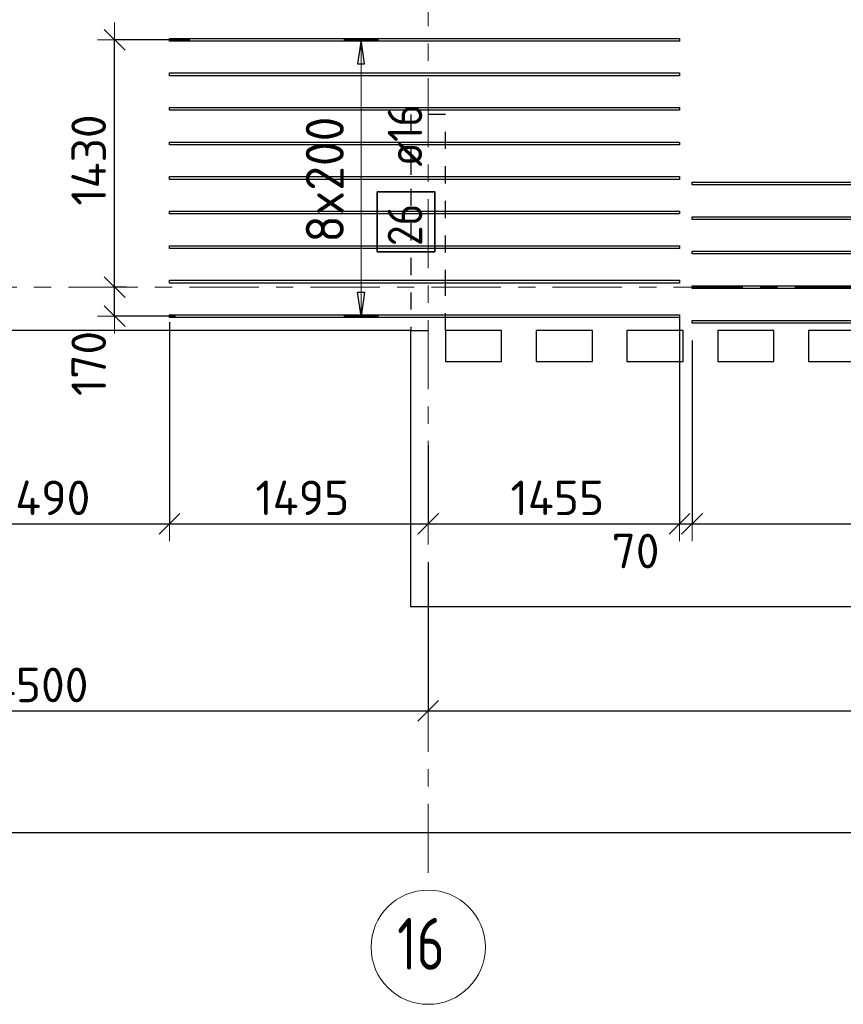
# Model space of a CAD drawing. Header units: metres. Extents: x -38 to 107, y -15 to 21.
# Tile 31 of 167: x 39.09 to 43.85, y -4.15 to 1.55. Entities that reach past the tile are written whole.
import ezdxf

# ---------------------------------------------------------------- set-up
doc = ezdxf.new("R2010")
doc.units = ezdxf.units.M
doc.header["$PDMODE"] = 65
for name, pattern in [('______11', [0.5, 0.4, -0.05, 0, -0.05]), ('______2', [0.0405, 0.03, -0.0105]), ('______5', [1.1, 0.8, -0.1, 0.1, -0.1])]:
    doc.linetypes.add(name, pattern=pattern)
for name, color, linetype, lineweight in [('XR$2$Осевая линия (1)', 7, '______5', 13), ('XR$2$Размерная линия (1)', 7, 'Continuous', 13), ('XR$4$Перекрытие (1)', 7, 'Continuous', 35), ('XR$4$Размерная линия (1)', 7, 'Continuous', 13)]:
    doc.layers.add(name, color=color, linetype=linetype, lineweight=lineweight)
doc.layers.add('XR$4$Арм.стержн.Доп. Арм верхн.зоны Х', color=7, linetype='Continuous', lineweight=35, true_color=0x8c8cff)
doc.layers.add('XR$6$Стена_ бетон несущ.', color=7, linetype='Continuous', lineweight=70, true_color=0xb4b496)
doc.styles.add('ISOCPEUR', font='txt')
doc.dimstyles.new('DIMSTYLE_3', dxfattribs={"dimtxt": 0.2, "dimasz": 0.2, "dimexe": 0, "dimexo": 0, "dimgap": 0.1, "dimtad": 2, "dimdec": 0, "dimlfac": 1000, "dimrnd": 5, "dimzin": 12, "dimdsep": 46, "dimtxsty": 'ISOCPEUR', "dimblk1": 'ALL_ML_STRICH', "dimblk2": 'ALL_ML_STRICH', "dimsah": 1, "dimcen": 0, "dimclrd": 7, "dimclre": 256, "dimclrt": 7, "dimadec": 0, "dimazin": 0, "dimtfac": 1, "dimtdec": 0, "dimtix": 1, "dimtmove": 2, "dimatfit": 3, "dimfxl": 0, "dimtzin": 0, "dimlwd": 0, "dimlwe": -3, "dimarcsym": 0})
doc.dimstyles.new('DIMSTYLE_33', dxfattribs={"dimtxt": 0.2, "dimasz": 0.2, "dimexe": 0, "dimexo": 0, "dimgap": 0.1, "dimtad": 2, "dimdec": 0, "dimlfac": 1000, "dimrnd": 5, "dimzin": 12, "dimdsep": 46, "dimtxsty": 'ISOCPEUR', "dimblk1": 'ALL_ML_STRICH', "dimblk2": 'ALL_ML_STRICH', "dimsah": 1, "dimcen": 0, "dimclrd": 7, "dimclre": 256, "dimclrt": 7, "dimadec": 0, "dimazin": 0, "dimtfac": 1, "dimtdec": 0, "dimtix": 1, "dimtmove": 2, "dimatfit": 3, "dimfxl": 0, "dimtvp": 1.2, "dimtzin": 0, "dimlwd": 0, "dimlwe": -3, "dimarcsym": 0})
doc.dimstyles.new('DIMSTYLE_34', dxfattribs={"dimtxt": 0.2, "dimasz": 0.2, "dimexe": 0, "dimexo": 0, "dimgap": 0.1, "dimtad": 0, "dimdec": 0, "dimlfac": 1000, "dimrnd": 5, "dimzin": 12, "dimdsep": 46, "dimtxsty": 'ISOCPEUR', "dimblk1": 'ALL_ML_STRICH', "dimblk2": 'ALL_ML_STRICH', "dimsah": 1, "dimcen": 0, "dimclrd": 7, "dimclre": 256, "dimclrt": 7, "dimadec": 0, "dimazin": 0, "dimtfac": 1, "dimtdec": 0, "dimtix": 1, "dimtmove": 2, "dimatfit": 3, "dimfxl": 0, "dimtvp": 1.2, "dimtzin": 0, "dimlwd": 0, "dimlwe": -3, "dimarcsym": 0})

# ---------------------------------------------------------------- blocks, each defined once
blk = doc.blocks.new('ALL_ML_STRICH')
at = {"color": 0, "linetype": 'ByBlock', "lineweight": -2}
for p, q in [((-0.3, -0.3), (0.3, 0.3)), ((0, -0.5), (0, 0.5)), ((-1, 0), (0.5, 0))]:
    blk.add_line(p, q, dxfattribs=at)
blk = doc.blocks.new('*D12')
at = {"layer": 'DEFPOINTS', "color": 7, "linetype": 'Continuous', "lineweight": 13, "transparency": 33554687}
for p in [(0.5, -3.1033), (0.5, -3.1563), (61.6, -3.1401)]:
    blk.add_point(p, dxfattribs=at)
at = {"layer": 'XR$2$Размерная линия (1)', "color": 9, "linetype": 'Continuous', "lineweight": -2, "true_color": 0xc7c7c7, "transparency": 33554687}
for p, q in [((0.5, -3.1233), (0.5, -3.1563)), ((61.6, -3.1563), (61.6, -3.1563))]:
    blk.add_line(p, q, dxfattribs=at)
at = {"layer": 'XR$2$Размерная линия (1)', "color": 7, "linetype": 'Continuous', "lineweight": -2, "transparency": 33554687}
blk.add_line((0.5, -3.1563), (61.6, -3.1563), dxfattribs=at)
at = {"layer": 'XR$2$Размерная линия (1)', "color": 7, "linetype": 'Continuous', "lineweight": 13, "transparency": 33554687, "xscale": 0.2, "yscale": 0.2, "zscale": 0.2, "rotation": 180}
blk.add_blockref('ALL_ML_STRICH', (0.5, -3.1563), dxfattribs=at)
at = {"layer": 'XR$2$Размерная линия (1)', "color": 7, "linetype": 'Continuous', "lineweight": 13, "transparency": 33554687, "xscale": 0.2, "yscale": 0.2, "zscale": 0.2}
blk.add_blockref('ALL_ML_STRICH', (61.6, -3.1563), dxfattribs=at)
at = {"layer": 'XR$2$Размерная линия (1)', "color": 7, "linetype": 'Continuous', "lineweight": 13, "transparency": 33554687, "insert": (31.1, -3.0063), "char_height": 0.2, "width": 1, "attachment_point": 5, "style": 'ISOCPEUR'}
blk.add_mtext('\\A1;{61100}', dxfattribs=at)
blk = doc.blocks.new('*D22')
at = {"layer": 'DEFPOINTS', "color": 7, "linetype": 'Continuous', "lineweight": 13, "transparency": 33554687}
for p in [(41.45, -1.5748), (36.95, -1.6172), (36.95, -2.452)]:
    blk.add_point(p, dxfattribs=at)
at = {"layer": 'XR$2$Размерная линия (1)', "color": 9, "linetype": 'Continuous', "lineweight": -2, "true_color": 0xc7c7c7, "transparency": 33554687}
for p, q in [((41.45, -1.5948), (41.45, -2.452)), ((36.95, -1.6372), (36.95, -2.452))]:
    blk.add_line(p, q, dxfattribs=at)
at = {"layer": 'XR$2$Размерная линия (1)', "color": 7, "linetype": 'Continuous', "lineweight": -2, "transparency": 33554687}
blk.add_line((36.95, -2.452), (41.45, -2.452), dxfattribs=at)
at = {"layer": 'XR$2$Размерная линия (1)', "color": 7, "linetype": 'Continuous', "lineweight": 13, "transparency": 33554687, "xscale": 0.2, "yscale": 0.2, "zscale": 0.2, "rotation": 180}
blk.add_blockref('ALL_ML_STRICH', (36.95, -2.452), dxfattribs=at)
at = {"layer": 'XR$2$Размерная линия (1)', "color": 7, "linetype": 'Continuous', "lineweight": 13, "transparency": 33554687, "xscale": 0.2, "yscale": 0.2, "zscale": 0.2}
blk.add_blockref('ALL_ML_STRICH', (41.45, -2.452), dxfattribs=at)
at = {"layer": 'XR$2$Размерная линия (1)', "color": 7, "linetype": 'Continuous', "lineweight": 13, "transparency": 33554687, "insert": (39.2, -2.302), "char_height": 0.2, "width": 0.8, "attachment_point": 5, "style": 'ISOCPEUR'}
blk.add_mtext('\\A1;{4500}', dxfattribs=at)
blk = doc.blocks.new('*D23')
at = {"layer": 'DEFPOINTS', "color": 7, "linetype": 'Continuous', "lineweight": 13, "transparency": 33554687}
for p in [(41.45, -1.5748), (48.15, -1.6059), (41.45, -2.452)]:
    blk.add_point(p, dxfattribs=at)
at = {"layer": 'XR$2$Размерная линия (1)', "color": 9, "linetype": 'Continuous', "lineweight": -2, "true_color": 0xc7c7c7, "transparency": 33554687}
for p, q in [((41.45, -1.5948), (41.45, -2.452)), ((48.15, -1.6259), (48.15, -2.452))]:
    blk.add_line(p, q, dxfattribs=at)
at = {"layer": 'XR$2$Размерная линия (1)', "color": 7, "linetype": 'Continuous', "lineweight": -2, "transparency": 33554687}
blk.add_line((41.45, -2.452), (48.15, -2.452), dxfattribs=at)
at = {"layer": 'XR$2$Размерная линия (1)', "color": 7, "linetype": 'Continuous', "lineweight": 13, "transparency": 33554687, "xscale": 0.2, "yscale": 0.2, "zscale": 0.2, "rotation": 180}
blk.add_blockref('ALL_ML_STRICH', (41.45, -2.452), dxfattribs=at)
at = {"layer": 'XR$2$Размерная линия (1)', "color": 7, "linetype": 'Continuous', "lineweight": 13, "transparency": 33554687, "xscale": 0.2, "yscale": 0.2, "zscale": 0.2}
blk.add_blockref('ALL_ML_STRICH', (48.15, -2.452), dxfattribs=at)
at = {"layer": 'XR$2$Размерная линия (1)', "color": 7, "linetype": 'Continuous', "lineweight": 13, "transparency": 33554687, "insert": (44.81, -2.302), "char_height": 0.2, "width": 0.8, "attachment_point": 5, "style": 'ISOCPEUR'}
blk.add_mtext('\\A1;{6700}', dxfattribs=at)
blk = doc.blocks.new('*D514')
at = {"layer": 'DEFPOINTS', "color": 7, "linetype": 'Continuous', "lineweight": 13, "transparency": 33554687}
for p in [(39.7262, 0), (39.6367, -0.1679), (40.0081, -0.1679)]:
    blk.add_point(p, dxfattribs=at)
at = {"layer": 'XR$4$Размерная линия (1)', "color": 9, "linetype": 'Continuous', "lineweight": -2, "true_color": 0xc7c7c7, "transparency": 33554687}
for p, q in [((39.7062, 0), (39.6367, 0)), ((39.9881, -0.1679), (39.6367, -0.1679))]:
    blk.add_line(p, q, dxfattribs=at)
at = {"layer": 'XR$4$Размерная линия (1)', "color": 7, "linetype": 'Continuous', "lineweight": -2, "transparency": 33554687}
blk.add_line((39.6367, -0.1679), (39.6367, 0), dxfattribs=at)
at = {"layer": 'XR$4$Размерная линия (1)', "color": 7, "linetype": 'Continuous', "lineweight": 13, "transparency": 33554687, "xscale": 0.2, "yscale": 0.2, "zscale": 0.2}
for p, rotation in [((39.6367, 0), 90), ((39.6367, -0.1679), 270)]:
    blk.add_blockref('ALL_ML_STRICH', p, dxfattribs=dict(at, rotation=rotation))
at = {"layer": 'XR$4$Размерная линия (1)', "color": 7, "linetype": 'Continuous', "lineweight": 13, "transparency": 33554687, "insert": (39.4869, -0.4416), "char_height": 0.2, "width": 0.6, "attachment_point": 5, "rotation": 90, "style": 'ISOCPEUR'}
blk.add_mtext('\\A1;{170}', dxfattribs=at)
blk = doc.blocks.new('*D515')
at = {"layer": 'DEFPOINTS', "color": 7, "linetype": 'Continuous', "lineweight": 13, "transparency": 33554687}
for p in [(40.0911, 1.4321), (39.6367, 0), (39.7262, 0)]:
    blk.add_point(p, dxfattribs=at)
at = {"layer": 'XR$4$Размерная линия (1)', "color": 9, "linetype": 'Continuous', "lineweight": -2, "true_color": 0xc7c7c7, "transparency": 33554687}
for p, q in [((40.0711, 1.4321), (39.6367, 1.4321)), ((39.7062, 0), (39.6367, 0))]:
    blk.add_line(p, q, dxfattribs=at)
at = {"layer": 'XR$4$Размерная линия (1)', "color": 7, "linetype": 'Continuous', "lineweight": -2, "transparency": 33554687}
blk.add_line((39.6367, 0), (39.6367, 1.4321), dxfattribs=at)
at = {"layer": 'XR$4$Размерная линия (1)', "color": 7, "linetype": 'Continuous', "lineweight": 13, "transparency": 33554687, "xscale": 0.2, "yscale": 0.2, "zscale": 0.2}
for p, rotation in [((39.6367, 1.4321), 90), ((39.6367, 0), 270)]:
    blk.add_blockref('ALL_ML_STRICH', p, dxfattribs=dict(at, rotation=rotation))
at = {"layer": 'XR$4$Размерная линия (1)', "color": 7, "linetype": 'Continuous', "lineweight": 13, "transparency": 33554687, "insert": (39.4867, 0.736), "char_height": 0.2, "width": 0.8, "attachment_point": 5, "rotation": 90, "style": 'ISOCPEUR'}
blk.add_mtext('\\A1;{1430}', dxfattribs=at)
blk = doc.blocks.new('*D672')
at = {"layer": 'DEFPOINTS', "color": 7, "linetype": 'Continuous', "lineweight": 13, "transparency": 33554687}
for p in [(39.9544, -0.1018), (38.4629, -0.1262), (38.4629, -1.369)]:
    blk.add_point(p, dxfattribs=at)
at = {"layer": 'XR$4$Размерная линия (1)', "color": 9, "linetype": 'Continuous', "lineweight": -2, "true_color": 0xc7c7c7, "transparency": 33554687}
for p, q in [((38.4629, -0.2262), (38.4629, -1.369)), ((39.9544, -0.2018), (39.9544, -1.369))]:
    blk.add_line(p, q, dxfattribs=at)
at = {"layer": 'XR$4$Размерная линия (1)', "color": 7, "linetype": 'Continuous', "lineweight": -2, "transparency": 33554687}
blk.add_line((38.4629, -1.369), (39.9544, -1.369), dxfattribs=at)
at = {"layer": 'XR$4$Размерная линия (1)', "color": 7, "linetype": 'Continuous', "lineweight": 13, "transparency": 33554687, "xscale": 0.2, "yscale": 0.2, "zscale": 0.2, "rotation": 180}
blk.add_blockref('ALL_ML_STRICH', (38.4629, -1.369), dxfattribs=at)
at = {"layer": 'XR$4$Размерная линия (1)', "color": 7, "linetype": 'Continuous', "lineweight": 13, "transparency": 33554687, "xscale": 0.2, "yscale": 0.2, "zscale": 0.2}
blk.add_blockref('ALL_ML_STRICH', (39.9544, -1.369), dxfattribs=at)
at = {"layer": 'XR$4$Размерная линия (1)', "color": 7, "linetype": 'Continuous', "lineweight": 13, "transparency": 33554687, "insert": (39.2287, -1.219), "char_height": 0.2, "width": 0.8, "attachment_point": 5, "style": 'ISOCPEUR'}
blk.add_mtext('\\A1;{1490}', dxfattribs=at)
blk = doc.blocks.new('*D673')
at = {"layer": 'DEFPOINTS', "color": 7, "linetype": 'Continuous', "lineweight": 13, "transparency": 33554687}
for p in [(39.9544, -0.1018), (41.45, -0.8169), (39.9544, -1.369)]:
    blk.add_point(p, dxfattribs=at)
at = {"layer": 'XR$4$Размерная линия (1)', "color": 9, "linetype": 'Continuous', "lineweight": -2, "true_color": 0xc7c7c7, "transparency": 33554687}
for p, q in [((39.9544, -0.2018), (39.9544, -1.369)), ((41.45, -0.9169), (41.45, -1.369))]:
    blk.add_line(p, q, dxfattribs=at)
at = {"layer": 'XR$4$Размерная линия (1)', "color": 7, "linetype": 'Continuous', "lineweight": -2, "transparency": 33554687}
blk.add_line((39.9544, -1.369), (41.45, -1.369), dxfattribs=at)
at = {"layer": 'XR$4$Размерная линия (1)', "color": 7, "linetype": 'Continuous', "lineweight": 13, "transparency": 33554687, "xscale": 0.2, "yscale": 0.2, "zscale": 0.2, "rotation": 180}
blk.add_blockref('ALL_ML_STRICH', (39.9544, -1.369), dxfattribs=at)
at = {"layer": 'XR$4$Размерная линия (1)', "color": 7, "linetype": 'Continuous', "lineweight": 13, "transparency": 33554687, "xscale": 0.2, "yscale": 0.2, "zscale": 0.2}
blk.add_blockref('ALL_ML_STRICH', (41.45, -1.369), dxfattribs=at)
at = {"layer": 'XR$4$Размерная линия (1)', "color": 7, "linetype": 'Continuous', "lineweight": 13, "transparency": 33554687, "insert": (40.7222, -1.219), "char_height": 0.2, "width": 0.8, "attachment_point": 5, "style": 'ISOCPEUR'}
blk.add_mtext('\\A1;{1495}', dxfattribs=at)
blk = doc.blocks.new('*D674')
at = {"layer": 'DEFPOINTS', "color": 7, "linetype": 'Continuous', "lineweight": 13, "transparency": 33554687}
for p in [(42.9044, -0.0732), (41.45, -0.8169), (41.45, -1.369)]:
    blk.add_point(p, dxfattribs=at)
at = {"layer": 'XR$4$Размерная линия (1)', "color": 9, "linetype": 'Continuous', "lineweight": -2, "true_color": 0xc7c7c7, "transparency": 33554687}
for p, q in [((42.9044, -0.1732), (42.9044, -1.369)), ((41.45, -0.9169), (41.45, -1.369))]:
    blk.add_line(p, q, dxfattribs=at)
at = {"layer": 'XR$4$Размерная линия (1)', "color": 7, "linetype": 'Continuous', "lineweight": -2, "transparency": 33554687}
blk.add_line((41.45, -1.369), (42.9044, -1.369), dxfattribs=at)
at = {"layer": 'XR$4$Размерная линия (1)', "color": 7, "linetype": 'Continuous', "lineweight": 13, "transparency": 33554687, "xscale": 0.2, "yscale": 0.2, "zscale": 0.2, "rotation": 180}
blk.add_blockref('ALL_ML_STRICH', (41.45, -1.369), dxfattribs=at)
at = {"layer": 'XR$4$Размерная линия (1)', "color": 7, "linetype": 'Continuous', "lineweight": 13, "transparency": 33554687, "xscale": 0.2, "yscale": 0.2, "zscale": 0.2}
blk.add_blockref('ALL_ML_STRICH', (42.9044, -1.369), dxfattribs=at)
at = {"layer": 'XR$4$Размерная линия (1)', "color": 7, "linetype": 'Continuous', "lineweight": 13, "transparency": 33554687, "insert": (42.1972, -1.219), "char_height": 0.2, "width": 0.8, "attachment_point": 5, "style": 'ISOCPEUR'}
blk.add_mtext('\\A1;{1455}', dxfattribs=at)
blk = doc.blocks.new('*D675')
at = {"layer": 'DEFPOINTS', "color": 7, "linetype": 'Continuous', "lineweight": 13, "transparency": 33554687}
for p in [(42.9044, -0.0732), (42.9763, -0.2088), (42.9044, -1.369)]:
    blk.add_point(p, dxfattribs=at)
at = {"layer": 'XR$4$Размерная линия (1)', "color": 9, "linetype": 'Continuous', "lineweight": -2, "true_color": 0xc7c7c7, "transparency": 33554687}
for p, q in [((42.9044, -0.1732), (42.9044, -1.369)), ((42.9763, -0.3088), (42.9763, -1.369))]:
    blk.add_line(p, q, dxfattribs=at)
at = {"layer": 'XR$4$Размерная линия (1)', "color": 7, "linetype": 'Continuous', "lineweight": -2, "transparency": 33554687}
blk.add_line((42.9044, -1.369), (42.9763, -1.369), dxfattribs=at)
at = {"layer": 'XR$4$Размерная линия (1)', "color": 7, "linetype": 'Continuous', "lineweight": 13, "transparency": 33554687, "xscale": 0.2, "yscale": 0.2, "zscale": 0.2}
blk.add_blockref('ALL_ML_STRICH', (42.9763, -1.369), dxfattribs=at)
at = {"layer": 'XR$4$Размерная линия (1)', "color": 7, "linetype": 'Continuous', "lineweight": 13, "transparency": 33554687, "xscale": 0.2, "yscale": 0.2, "zscale": 0.2, "rotation": 180}
blk.add_blockref('ALL_ML_STRICH', (42.9044, -1.369), dxfattribs=at)
at = {"layer": 'XR$4$Размерная линия (1)', "color": 7, "linetype": 'Continuous', "lineweight": 13, "transparency": 33554687, "insert": (42.6495, -1.5268), "char_height": 0.2, "width": 0.4, "attachment_point": 5, "style": 'ISOCPEUR'}
blk.add_mtext('\\A1;{70}', dxfattribs=at)
blk = doc.blocks.new('*D676')
at = {"layer": 'DEFPOINTS', "color": 7, "linetype": 'Continuous', "lineweight": 13, "transparency": 33554687}
for p in [(42.9763, -0.2088), (46.8763, -0.2088), (42.9763, -1.369)]:
    blk.add_point(p, dxfattribs=at)
at = {"layer": 'XR$4$Размерная линия (1)', "color": 9, "linetype": 'Continuous', "lineweight": -2, "true_color": 0xc7c7c7, "transparency": 33554687}
for p, q in [((42.9763, -0.3088), (42.9763, -1.369)), ((46.8763, -0.3088), (46.8763, -1.369))]:
    blk.add_line(p, q, dxfattribs=at)
at = {"layer": 'XR$4$Размерная линия (1)', "color": 7, "linetype": 'Continuous', "lineweight": -2, "transparency": 33554687}
blk.add_line((42.9763, -1.369), (46.8763, -1.369), dxfattribs=at)
at = {"layer": 'XR$4$Размерная линия (1)', "color": 7, "linetype": 'Continuous', "lineweight": 13, "transparency": 33554687, "xscale": 0.2, "yscale": 0.2, "zscale": 0.2, "rotation": 180}
blk.add_blockref('ALL_ML_STRICH', (42.9763, -1.369), dxfattribs=at)
at = {"layer": 'XR$4$Размерная линия (1)', "color": 7, "linetype": 'Continuous', "lineweight": 13, "transparency": 33554687, "xscale": 0.2, "yscale": 0.2, "zscale": 0.2}
blk.add_blockref('ALL_ML_STRICH', (46.8763, -1.369), dxfattribs=at)
at = {"layer": 'XR$4$Размерная линия (1)', "color": 7, "linetype": 'Continuous', "lineweight": 13, "transparency": 33554687, "insert": (44.9363, -1.219), "char_height": 0.2, "width": 0.8, "attachment_point": 5, "style": 'ISOCPEUR'}
blk.add_mtext('\\A1;{3900}', dxfattribs=at)

msp = doc.modelspace()

# ---------------------------------------------------------------- linework, layer by layer
at = {"layer": 'XR$2$Осевая линия (1)', "color": 253, "linetype": '______11', "lineweight": 13, "true_color": 0xa0a0a0, "transparency": 33554687}
for p, q in [((41.45, -3.39), (41.45, 8.13)), ((-2.63, 0), (62.6, 0))]:
    msp.add_line(p, q, dxfattribs=at)
at = {"layer": 'XR$2$Осевая линия (1)', "color": 7, "linetype": 'Continuous', "lineweight": 13, "transparency": 33554687}
msp.add_circle((41.4504, -3.8199), 0.3304, dxfattribs=at)
at = {"layer": 'XR$4$Арм.стержн.Доп. Арм верхн.зоны Х', "color": 253, "linetype": 'Continuous', "lineweight": -3, "true_color": 0xa0a0a0, "transparency": 33554687}
for p, q in [((41.0622, 1.4321), (40.9622, 1.4321)), ((41.0622, 1.4321), (41.1622, 1.4321)), ((41.0622, -0.1679), (40.9622, -0.1679)), ((41.0622, -0.1679), (41.1622, -0.1679))]:
    msp.add_line(p, q, dxfattribs=at)
at = {"layer": 'XR$4$Арм.стержн.Доп. Арм верхн.зоны Х', "color": 7, "linetype": 'Continuous', "lineweight": 25, "transparency": 33554687}
for p, q in [((41.0622, 1.4321), (41.0422, 1.2921)), ((41.0822, 1.2921), (41.0622, 1.4321)), ((41.0422, 1.2921), (41.0822, 1.2921)), ((41.0622, -0.1679), (41.0422, -0.0279)), ((41.0422, -0.0279), (41.0822, -0.0279)), ((41.0822, -0.0279), (41.0622, -0.1679))]:
    msp.add_line(p, q, dxfattribs=at)
at = {"layer": 'XR$4$Арм.стержн.Доп. Арм верхн.зоны Х', "color": 7, "linetype": 'Continuous', "lineweight": 13, "transparency": 33554687}
for p, q in [((41.0622, 1.4321), (41.0622, 1.4321)), ((41.0622, -0.1679), (41.0622, 1.4321)), ((41.0622, -0.1679), (41.0622, -0.1679))]:
    msp.add_line(p, q, dxfattribs=at)
at = {"layer": 'XR$4$Арм.стержн.Доп. Арм верхн.зоны Х', "color": 7, "linetype": 'Continuous', "lineweight": 25, "transparency": 33554687}
for points in [[(42.9044, 1.4241), (39.9544, 1.4241), (39.9544, 1.4401), (42.9044, 1.4401), (42.9044, 1.4241)], [(42.9044, 1.2241), (39.9544, 1.2241), (39.9544, 1.2401), (42.9044, 1.2401), (42.9044, 1.2241)], [(42.9044, 1.0241), (39.9544, 1.0241), (39.9544, 1.0401), (42.9044, 1.0401), (42.9044, 1.0241)], [(42.9044, 0.8241), (39.9544, 0.8241), (39.9544, 0.8401), (42.9044, 0.8401), (42.9044, 0.8241)], [(42.9044, 0.6241), (39.9544, 0.6241), (39.9544, 0.6401), (42.9044, 0.6401), (42.9044, 0.6241)], [(46.8763, 0.5922), (42.9763, 0.5922), (42.9763, 0.6082), (46.8763, 0.6082), (46.8763, 0.5922)], [(42.9044, 0.4241), (39.9544, 0.4241), (39.9544, 0.4401), (42.9044, 0.4401), (42.9044, 0.4241)], [(46.8763, 0.3922), (42.9763, 0.3922), (42.9763, 0.4082), (46.8763, 0.4082), (46.8763, 0.3922)], [(42.9044, 0.2241), (39.9544, 0.2241), (39.9544, 0.2401), (42.9044, 0.2401), (42.9044, 0.2241)], [(46.8763, 0.1922), (42.9763, 0.1922), (42.9763, 0.2082), (46.8763, 0.2082), (46.8763, 0.1922)], [(42.9044, 0.0241), (39.9544, 0.0241), (39.9544, 0.0401), (42.9044, 0.0401), (42.9044, 0.0241)], [(46.8763, -0.0078), (42.9763, -0.0078), (42.9763, 0.0082), (46.8763, 0.0082), (46.8763, -0.0078)], [(42.9044, -0.1759), (39.9544, -0.1759), (39.9544, -0.1599), (42.9044, -0.1599), (42.9044, -0.1759)], [(46.8763, -0.2078), (42.9763, -0.2078), (42.9763, -0.1918), (46.8763, -0.1918), (46.8763, -0.2078)]]:
    msp.add_lwpolyline(points, dxfattribs=at)
at = {"layer": 'XR$4$Арм.стержн.Доп. Арм верхн.зоны Х', "color": 7, "linetype": 'Continuous', "lineweight": 35, "transparency": 33554687}
msp.add_lwpolyline([(41.4893, 0.2049), (41.4893, 0.5516), (41.1559, 0.5516), (41.1559, 0.2049), (41.4893, 0.2049)], dxfattribs=at)
at = {"layer": 'XR$4$Перекрытие (1)', "color": 7, "linetype": 'Continuous', "lineweight": 25, "transparency": 33554687}
for p, q in [((41.35, -0.2498), (32.725, -0.2498)), ((41.35, -0.4298), (41.35, -0.2498)), ((41.55, -0.2498), (41.55, -0.4298)), ((41.875, -0.2498), (41.55, -0.2498)), ((41.875, -0.4298), (41.875, -0.2498)), ((42.4, -0.2498), (42.075, -0.2498)), ((42.075, -0.2498), (42.075, -0.4298)), ((42.4, -0.4298), (42.4, -0.2498)), ((42.6, -0.2498), (42.6, -0.4298)), ((42.925, -0.2498), (42.6, -0.2498)), ((42.925, -0.4298), (42.925, -0.2498)), ((43.45, -0.2498), (43.125, -0.2498)), ((43.125, -0.2498), (43.125, -0.4298)), ((43.45, -0.4298), (43.45, -0.2498)), ((43.975, -0.2498), (43.65, -0.2498)), ((43.65, -0.2498), (43.65, -0.4298)), ((41.35, -1.8498), (41.35, -0.4298)), ((41.55, -0.4298), (41.875, -0.4298)), ((42.075, -0.4298), (42.4, -0.4298)), ((42.6, -0.4298), (42.925, -0.4298)), ((43.125, -0.4298), (43.45, -0.4298)), ((43.65, -0.4298), (43.975, -0.4298)), ((44.7, -1.8498), (41.35, -1.8498))]:
    msp.add_line(p, q, dxfattribs=at)
at = {"layer": 'XR$6$Стена_ бетон несущ.', "color": 253, "linetype": '______2', "lineweight": -3, "true_color": 0xa0a0a0, "transparency": 33554687}
for p, q in [((41.55, 1), (41.35, 1)), ((41.35, 1), (41.35, 0.75)), ((41.55, 0), (41.55, 1)), ((41.35, 0.75), (41.35, 0.57)), ((41.35, 0.57), (41.35, -0.25)), ((41.55, -0.25), (41.55, 0)), ((41.35, -0.25), (41.55, -0.25))]:
    msp.add_line(p, q, dxfattribs=at)

# ---------------------------------------------------------------- texts
at = {"layer": 'XR$2$Осевая линия (1)', "color": 7, "linetype": 'Continuous', "lineweight": 13, "transparency": 33554687, "insert": (41.2704, -3.9504), "char_height": 0.3, "width": 0.472281, "attachment_point": 7, "style": 'ISOCPEUR'}
msp.add_mtext('\\W0.75;16', dxfattribs=at)
at = {"layer": 'XR$4$Арм.стержн.Доп. Арм верхн.зоны Х', "color": 7, "linetype": 'Continuous', "lineweight": 25, "transparency": 33554687, "char_height": 0.2, "attachment_point": 7, "rotation": 90, "style": 'ISOCPEUR'}
for s, insert, width in [('\\W0.89; ø16 ', (41.4159, 0.5849), 0.749105), ('\\W0.87;26', (41.4159, 0.2383), 0.367208)]:
    msp.add_mtext(s, dxfattribs=dict(at, insert=insert, width=width))
at = {"layer": 'XR$4$Арм.стержн.Доп. Арм верхн.зоны Х', "color": 7, "linetype": 'Continuous', "lineweight": 13, "transparency": 33554687, "insert": (40.9622, 0.2581), "char_height": 0.22, "width": 0.873359, "attachment_point": 7, "rotation": 90, "style": 'ISOCPEUR'}
msp.add_mtext('\\W0.95;8x200', dxfattribs=at)

# ---------------------------------------------------------------- dimensions: what is measured, and where the dimension line sits
at = {"layer": 'XR$2$Размерная линия (1)', "color": 7, "linetype": 'Continuous', "lineweight": 13, "transparency": 33554687}
for base, p1, p2, picture, middle in [((41.45, -2.452), (36.95, -1.6372), (41.45, -1.5948), '*D22', (39.2, -2.302)), ((48.15, -2.452), (41.45, -1.5948), (48.15, -1.6259), '*D23', (44.81, -2.302)), ((61.6, -3.1563), (0.5, -3.1233), (61.6, -3.1563), '*D12', (31.1, -3.0063))]:
    dim = msp.add_linear_dim(base=base, p1=p1, p2=p2, dimstyle='DIMSTYLE_3', override={"dimpost": '<>', "dimclrd": 7, "dimclre": 9, "dimclrt": 7, "dimlwd": 0, "dimlwe": 65533}, dxfattribs=at)
    dim.commit()
    dim.dimension.update_dxf_attribs({"geometry": picture, "text_midpoint": middle, "dimtype": 160})
at = {"layer": 'XR$4$Размерная линия (1)', "color": 7, "linetype": 'Continuous', "lineweight": 13, "transparency": 33554687}
for base, p1, p2, dimstyle, picture, middle in [((39.6367, 1.4321), (39.7062, 0), (40.0711, 1.4321), 'DIMSTYLE_3', '*D515', (39.4867, 0.736)), ((39.6367, 0), (39.9881, -0.1679), (39.7062, 0), 'DIMSTYLE_33', '*D514', (39.4869, -0.4416))]:
    dim = msp.add_linear_dim(base=base, p1=p1, p2=p2, angle=90, dimstyle=dimstyle, override={"dimpost": '<>', "dimclrd": 7, "dimclre": 9, "dimclrt": 7, "dimlwd": 0, "dimlwe": 65533}, dxfattribs=at)
    dim.commit()
    dim.dimension.update_dxf_attribs({"geometry": picture, "text_midpoint": middle, "dimtype": 160})
for base, p1, p2, dimstyle, picture, middle in [((39.95445, -1.36897), (38.46287, -0.22618), (39.95445, -0.20185), 'DIMSTYLE_3', '*D672', (39.22866, -1.21897)), ((41.45, -1.369), (39.9544, -0.2018), (41.45, -0.9169), 'DIMSTYLE_3', '*D673', (40.7222, -1.219)), ((42.9044, -1.369), (41.45, -0.9169), (42.9044, -0.1732), 'DIMSTYLE_3', '*D674', (42.1972, -1.219)), ((42.9763, -1.369), (42.9044, -0.1732), (42.9763, -0.3088), 'DIMSTYLE_34', '*D675', (42.6495, -1.5268)), ((46.8763, -1.369), (42.9763, -0.3088), (46.8763, -0.3088), 'DIMSTYLE_3', '*D676', (44.9363, -1.219))]:
    dim = msp.add_linear_dim(base=base, p1=p1, p2=p2, dimstyle=dimstyle, override={"dimpost": '<>', "dimclrd": 7, "dimclre": 9, "dimclrt": 7, "dimlwd": 0, "dimlwe": 65533}, dxfattribs=at)
    dim.commit()
    dim.dimension.update_dxf_attribs({"geometry": picture, "text_midpoint": middle, "dimtype": 160})

doc.saveas('drawing.dxf')
